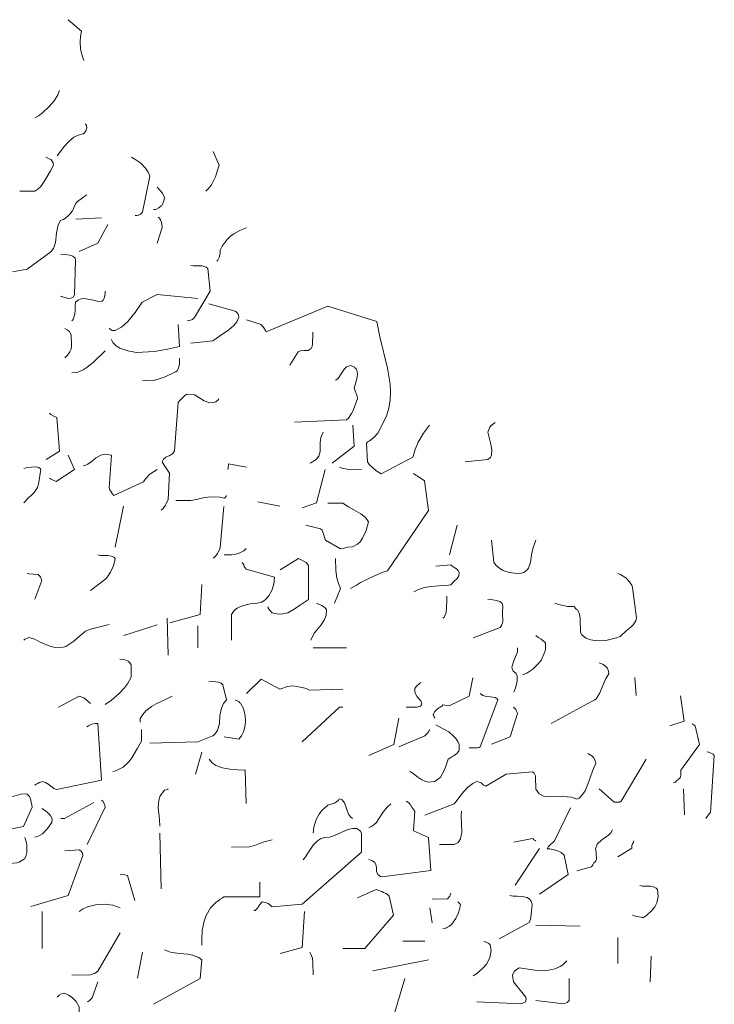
# Model space of a CAD drawing. Header units: metres. Extents: x 180716 to 180809, y 418548 to 418668.
# Tile 120 of 148: x 180788.89 to 180791.59, y 418620.89 to 418624.72. Entities that reach past the tile are written whole.
import ezdxf

# ---------------------------------------------------------------- set-up
doc = ezdxf.new("R2010")
doc.units = ezdxf.units.M
doc.layers.get('0').update_dxf_attribs({"color": 30, "lineweight": 0})
doc.layers.add('B-WE-GR-BOOM-SD', color=253, linetype='Continuous', lineweight=0)

# ---------------------------------------------------------------- blocks, each defined once
blk = doc.blocks.new('SGR-BOOM_S02_G_ZIJ-D')
at = {"flags": 128}
for points in [[(0.4792, 10.2932), (0.5315, 10.2487), (0.5271, 10.2276), (0.526, 10.2075), (0.5271, 10.1797), (0.5326, 10.1575), (0.5404, 10.1341)], [(0.3502, 9.9117), (0.3636, 9.9195), (0.378, 9.9295), (0.4058, 9.9551), (0.4248, 9.9773), (0.4392, 10.0007), (0.4459, 10.0174)], [(0.4359, 9.7638), (0.4492, 9.7805), (0.4637, 9.8005), (0.4815, 9.8194), (0.5015, 9.8361), (0.5182, 9.8439), (0.5382, 9.8495), (0.5426, 9.8528), (0.5482, 9.8617), (0.5515, 9.8728), (0.5504, 9.8817), (0.5471, 9.8884)], [(1.0142, 9.627), (1.0242, 9.6359), (1.0364, 9.6515), (1.052, 9.6826), (1.062, 9.7116), (1.0664, 9.7282), (1.0431, 9.7805)], [(0.2913, 9.627), (0.3491, 9.627), (0.3614, 9.6348), (0.3725, 9.6448), (0.3858, 9.6637), (0.3981, 9.6837), (0.4103, 9.706), (0.4225, 9.7282), (0.4214, 9.7371), (0.417, 9.7438), (0.4114, 9.7494), (0.4058, 9.7527), (0.3925, 9.7583)], [(0.7395, 9.5314), (0.7484, 9.5325), (0.7528, 9.5336), (0.7606, 9.537), (0.7684, 9.5447), (0.7973, 9.6849), (0.7906, 9.7004), (0.7795, 9.716), (0.7617, 9.7349), (0.7384, 9.7516), (0.7261, 9.7583)], [(0.2624, 9.3134), (0.3202, 9.3234), (0.4125, 9.3913), (0.4225, 9.4035), (0.4303, 9.4269), (0.4337, 9.4636), (0.4392, 9.4891), (0.4414, 9.498), (0.4492, 9.5125), (0.4559, 9.5147), (0.4615, 9.5169), (0.4703, 9.5225), (0.4792, 9.5303), (0.4881, 9.5392), (0.4926, 9.5458), (0.4959, 9.5503), (0.4993, 9.5559), (0.5048, 9.5725), (0.5104, 9.5814), (0.5159, 9.587), (0.5293, 9.597), (0.5404, 9.6048), (0.5515, 9.6126)], [(0.8118, 9.5559), (0.8195, 9.5559), (0.8229, 9.557), (0.8318, 9.5614), (0.8407, 9.5692), (0.844, 9.5714), (0.8474, 9.5781), (0.8507, 9.5859), (0.8529, 9.5926), (0.854, 9.6015), (0.8462, 9.6192), (0.8385, 9.6281), (0.8251, 9.6415)], [(0.5093, 9.518), (0.6094, 9.5225)], [(0.5226, 9.3924), (0.5949, 9.4246), (0.6338, 9.4969)], [(0.8251, 9.4246), (0.8451, 9.4847), (0.844, 9.4969), (0.8418, 9.5058), (0.8385, 9.5147), (0.834, 9.5214), (0.8296, 9.5258)], [(1.0575, 9.3546), (1.0609, 9.3579), (1.0664, 9.369), (1.0709, 9.3857), (1.0709, 9.3968), (1.0787, 9.4124), (1.0976, 9.4391), (1.1109, 9.4513), (1.1243, 9.4613), (1.1476, 9.4736), (1.1732, 9.4836)], [(0.4503, 9.2178), (0.4526, 9.2167), (0.467, 9.2133), (0.4748, 9.2111), (0.4792, 9.2089), (0.4881, 9.21), (0.4937, 9.2122), (0.4982, 9.2144), (0.5037, 9.2233), (0.5082, 9.3579), (0.5059, 9.3657), (0.497, 9.3735), (0.4848, 9.3779), (0.4703, 9.3801), (0.4503, 9.3813)], [(0.9419, 9.1221), (0.9508, 9.1233), (0.9552, 9.1244), (0.963, 9.1277), (0.9708, 9.1355), (1.032, 9.2378), (1.0219, 9.3257), (1.0164, 9.3312), (1.0008, 9.3357), (0.9663, 9.3357), (0.9563, 9.3379)], [(0.4937, 9.1221), (0.4993, 9.1277), (0.5048, 9.1488), (0.5059, 9.1633), (0.507, 9.1789), (0.5082, 9.1944), (0.5182, 9.2033), (0.5293, 9.2078), (0.5415, 9.2089), (0.576, 9.2022), (0.5971, 9.1978), (0.6116, 9.1989), (0.6149, 9.2022), (0.6194, 9.2111), (0.6216, 9.22), (0.6227, 9.2311), (0.6227, 9.2378)], [(0.6383, 9.0932), (0.6405, 9.0921), (0.6438, 9.0888), (0.6505, 9.0854), (0.6616, 9.0854), (0.6872, 9.0977), (0.7117, 9.1199), (0.7395, 9.1544), (0.7673, 9.1944), (0.8251, 9.2245), (0.9841, 9.2089)], [(0.9563, 9.0354), (1.042, 9.0443), (1.0675, 9.0632), (1.1042, 9.0877), (1.1243, 9.1043), (1.1354, 9.1188), (1.1432, 9.1366), (1.1421, 9.1444), (1.1387, 9.1511), (1.1343, 9.1566), (1.1287, 9.16), (1.0264, 9.1889)], [(1.1732, 9.1266), (1.2299, 9.1088), (1.2355, 9.1021), (1.2399, 9.0954), (1.2466, 9.0854), (1.2499, 9.0799), (1.489, 9.18), (1.6803, 9.1199), (1.6914, 9.0599), (1.7215, 8.9386), (1.7315, 8.8764), (1.7326, 8.8463), (1.7315, 8.8152), (1.727, 8.7829), (1.7181, 8.7518), (1.6836, 8.6851), (1.6681, 8.6684), (1.6503, 8.6551), (1.6447, 8.6517), (1.6392, 8.6473), (1.6436, 8.5739), (1.6503, 8.5639), (1.6625, 8.5516), (1.6759, 8.5405), (1.697, 8.5272), (1.8204, 8.5928), (1.8293, 8.6217), (1.8405, 8.6506), (1.8616, 8.6862), (1.8849, 8.7173)], [(0.4659, 8.9787), (0.4692, 8.9809), (0.4726, 8.9854), (0.477, 8.9887), (0.4826, 8.9976), (0.4859, 9.002), (0.4904, 9.012), (0.4926, 9.0265), (0.4915, 9.0676), (0.4837, 9.0821), (0.4748, 9.0877), (0.4659, 9.0921)], [(0.6483, 9.0499), (0.6494, 9.0465), (0.6516, 9.041), (0.6527, 9.0376), (0.6661, 9.0254), (0.6805, 9.0165), (0.7117, 9.0054), (0.745, 8.9998), (0.8151, 9.0031), (0.8663, 9.012), (0.9119, 9.022), (0.9074, 9.1077)], [(1.3411, 8.9498), (1.3745, 9.002), (1.3834, 9.0054), (1.3967, 9.0065), (1.4123, 9.0076), (1.4245, 9.0154), (1.4279, 9.022), (1.4301, 9.0343), (1.4312, 9.0688), (1.4312, 9.0788)], [(0.4937, 8.9197), (0.5137, 8.922), (0.5382, 8.932), (0.5538, 8.942), (0.576, 8.9598), (0.6227, 9.0054)], [(0.7684, 8.8919), (0.7862, 8.8886), (0.8107, 8.8908), (0.8329, 8.8964), (0.8562, 8.9053), (0.8974, 8.9242), (0.903, 8.9275), (0.9085, 8.9398), (0.9119, 8.9542), (0.9119, 8.9776)], [(1.36, 8.7285), (1.5613, 8.7374), (1.5691, 8.744), (1.5813, 8.7618), (1.5869, 8.7718), (1.6047, 8.8196), (1.6036, 8.8297), (1.5958, 8.8497), (1.5913, 8.8619), (1.5969, 8.8775), (1.6036, 8.9053), (1.6047, 8.9153), (1.6036, 8.9253), (1.5991, 8.9364), (1.5958, 8.9386), (1.5925, 8.942), (1.5869, 8.9453), (1.5769, 8.9487), (1.5624, 8.9431), (1.5546, 8.9364), (1.5413, 8.9164), (1.5291, 8.8986), (1.5191, 8.8919)], [(0.8407, 8.3859), (0.8462, 8.3904), (0.8518, 8.3971), (0.8574, 8.4059), (0.8607, 8.4104), (0.8685, 8.4282), (0.874, 8.5305), (0.8685, 8.5383), (0.8629, 8.5461), (0.8529, 8.5616), (0.8451, 8.5739), (0.8507, 8.585), (0.8596, 8.5928), (0.8752, 8.5995), (0.8863, 8.6061), (0.8929, 8.6172), (0.9074, 8.8052), (0.9119, 8.8119), (0.933, 8.8319), (0.9408, 8.8374), (0.9708, 8.8341), (0.9941, 8.8208), (1.0086, 8.8108), (1.0297, 8.8041), (1.0442, 8.8052), (1.0531, 8.8074), (1.062, 8.8141), (1.0653, 8.8196)], [(0.3936, 8.5828), (0.4459, 8.6161), (0.4348, 8.7462), (0.4214, 8.7529), (0.4125, 8.7585), (0.407, 8.764)], [(1.5057, 8.5694), (1.5913, 8.635), (1.5869, 8.7173)], [(2.0239, 8.5739), (2.1118, 8.5828), (2.1218, 8.5906), (2.1263, 8.6017), (2.1274, 8.6206), (2.1229, 8.6428), (2.1151, 8.674), (2.1118, 8.6895), (2.1196, 8.7084), (2.124, 8.7151), (2.1396, 8.7273)], [(1.419, 8.5694), (1.4234, 8.5705), (1.4301, 8.5739), (1.4379, 8.5794), (1.4434, 8.5839), (1.4546, 8.5961), (1.459, 8.6139), (1.4601, 8.6484), (1.4623, 8.6684), (1.4712, 8.6895)], [(0.407, 8.5105), (0.4103, 8.5083), (0.4203, 8.5027), (0.4325, 8.4983), (0.5037, 8.5438), (0.4792, 8.6006)], [(0.5371, 8.5583), (0.5437, 8.5594), (0.556, 8.565), (0.5738, 8.5783), (0.586, 8.5883), (0.606, 8.6006), (0.6216, 8.6039), (0.6483, 8.6006), (0.6383, 8.4727), (0.6416, 8.4649), (0.6505, 8.4515), (0.6572, 8.4438), (0.7728, 8.496), (0.7806, 8.5083), (0.7973, 8.5261), (0.8251, 8.545)], [(0.3069, 8.4148), (0.3224, 8.4315), (0.3391, 8.4471), (0.3469, 8.4549), (0.3603, 8.4749), (0.3636, 8.4871), (0.3725, 8.5438), (0.3714, 8.5472), (0.3658, 8.5516), (0.3547, 8.555), (0.3358, 8.5539), (0.3158, 8.5505), (0.3069, 8.5483)], [(1.1009, 8.545), (1.102, 8.5483), (1.1031, 8.5661), (1.1732, 8.5539)], [(1.3889, 8.3948), (1.4457, 8.4148), (1.479, 8.5438)], [(1.5346, 8.5539), (1.5435, 8.5494), (1.5647, 8.5461), (1.6203, 8.545)], [(1.578, 8.0823), (1.6014, 8.0946), (1.6169, 8.1046), (1.6703, 8.1313), (1.7003, 8.1435), (1.7215, 8.1502), (1.8805, 8.3848), (1.8649, 8.5005), (1.8605, 8.5038), (1.8494, 8.5105), (1.8371, 8.5194), (1.8316, 8.5227), (1.8227, 8.5294)], [(0.8985, 8.4237), (0.9563, 8.4237), (0.9786, 8.4282), (1.0097, 8.436), (1.0353, 8.4382), (1.0698, 8.4371), (1.0876, 8.4326), (1.0909, 8.4371), (1.0942, 8.4404), (1.0953, 8.4438)], [(0.6616, 8.2425), (0.695, 8.4015)], [(1.0431, 8.1991), (1.0486, 8.2035), (1.0542, 8.2091), (1.0598, 8.218), (1.0631, 8.2225), (1.0675, 8.2325), (1.0709, 8.2414), (1.0853, 8.4004)], [(1.2166, 8.4193), (1.3022, 8.4015)], [(1.4034, 8.3281), (1.4612, 8.3136), (1.4668, 8.3092), (1.4712, 8.297), (1.4801, 8.2703), (1.5391, 8.2358), (1.5491, 8.2369), (1.5569, 8.2402), (1.5658, 8.2425), (1.5858, 8.2436), (1.6047, 8.2547), (1.6158, 8.2647), (1.6247, 8.2769), (1.6381, 8.307), (1.6481, 8.3414), (1.6358, 8.3581), (1.618, 8.3715), (1.5902, 8.387), (1.5691, 8.3993), (1.548, 8.4137), (1.489, 8.4137)], [(1.9628, 8.2124), (1.9917, 8.3281)], [(2.1263, 8.2703), (2.1352, 8.1846), (2.1429, 8.1724), (2.1585, 8.1591), (2.1719, 8.1513), (2.1941, 8.1435), (2.2264, 8.1402), (2.2419, 8.1413), (2.2519, 8.1446), (2.2642, 8.1546), (2.2697, 8.1602), (2.2775, 8.1846), (2.282, 8.2124), (2.2875, 8.2414), (2.2986, 8.2703)], [(1.0865, 8.2124), (1.1143, 8.2124), (1.1309, 8.2147), (1.1476, 8.2202), (1.1632, 8.228), (1.1721, 8.2369)], [(0.566, 8.0734), (0.626, 8.119), (0.6327, 8.1268), (0.6438, 8.1457), (0.6538, 8.1668), (0.6594, 8.1846), (0.6616, 8.198), (0.6572, 8.2035), (0.6472, 8.208), (0.6338, 8.2102), (0.6049, 8.2102), (0.5949, 8.2124)], [(1.2555, 8.01), (1.2566, 8.0089), (1.2577, 8.0056), (1.2611, 8), (1.2733, 7.9878), (1.2955, 7.9822), (1.3144, 7.9834), (1.3333, 7.9878), (1.3589, 8.0011), (1.3834, 8.0178), (1.4145, 8.039), (1.4145, 8.1713), (1.4045, 8.1824), (1.4001, 8.1858), (1.3878, 8.1913), (1.3756, 8.198), (1.3033, 8.1546)], [(1.5146, 8.0245), (1.5391, 8.0823), (1.5302, 8.1012), (1.5246, 8.1224), (1.5202, 8.1513), (1.5191, 8.198)], [(1.1143, 7.881), (1.1143, 7.9811), (1.1254, 7.9967), (1.1365, 8.0056), (1.1498, 8.0123), (1.1721, 8.0189), (1.1877, 8.0223), (1.2155, 8.0245), (1.231, 8.0289), (1.2444, 8.0367), (1.2599, 8.0534), (1.2711, 8.0745), (1.2788, 8.099), (1.2822, 8.1257), (1.171, 8.1568), (1.1676, 8.1624), (1.1643, 8.1668), (1.1621, 8.1735), (1.1565, 8.1835)], [(1.8238, 8.069), (1.8393, 8.0768), (1.8638, 8.0857), (1.8916, 8.0901), (1.9205, 8.0923), (1.9494, 8.0934), (1.9672, 8.0957), (1.9806, 8.1101), (1.9928, 8.1213), (1.9984, 8.1313), (2.0006, 8.1446), (1.9961, 8.1524), (1.9895, 8.158), (1.9728, 8.168), (1.9672, 8.1735), (1.9094, 8.1691)], [(0.3202, 8.1402), (0.3269, 8.139), (0.3625, 8.1357), (0.3691, 8.1301), (0.3714, 8.1257), (0.3758, 8.1168), (0.3769, 8.1124), (0.3491, 8.0401)], [(2.372, 8.0245), (2.3876, 8.0201), (2.421, 8.0123), (2.4443, 8.0112), (2.4488, 8.01), (2.4532, 8.0045), (2.4566, 8), (2.4621, 7.9978), (2.4688, 7.9822), (2.471, 7.9656), (2.4721, 7.9111), (2.4777, 7.9022), (2.4933, 7.8888), (2.5122, 7.8822), (2.5344, 7.8788), (2.57, 7.8799), (2.6122, 7.8899), (2.6267, 7.8955), (2.6501, 7.9166), (2.669, 7.9333), (2.6768, 7.94), (2.6823, 7.9489), (2.6879, 7.9567), (2.6901, 7.9678), (2.6745, 8.0857), (2.6712, 8.0946), (2.6623, 8.1079), (2.6478, 8.1235), (2.6278, 8.1357), (2.6167, 8.1402)], [(0.8752, 7.9489), (0.993, 7.9811), (0.9997, 8.0968)], [(1.9372, 7.9667), (1.9417, 7.97), (1.9494, 7.9889), (1.9506, 8.0056), (1.9517, 8.0401), (1.9517, 8.0523)], [(2.054, 7.8899), (2.1596, 7.93), (2.1652, 7.9378), (2.1696, 7.9522), (2.1685, 7.9856), (2.1696, 8.0145), (2.1674, 8.0234), (2.1585, 8.0312), (2.1452, 8.0356), (2.1307, 8.0378), (2.1118, 8.039)], [(1.4234, 7.881), (1.429, 7.8955), (1.4368, 7.9088), (1.4635, 7.94), (1.4768, 7.9611), (1.4824, 7.9778), (1.4846, 7.9989), (1.479, 8.0067), (1.4712, 8.0123), (1.4657, 8.0156), (1.459, 8.0189), (1.4457, 8.0245)], [(0.8685, 7.8232), (0.864, 7.9667)], [(0.3069, 7.881), (0.3113, 7.8844), (0.318, 7.8877), (0.3258, 7.891), (0.3502, 7.8844), (0.368, 7.8744), (0.4081, 7.8577), (0.4292, 7.8521), (0.4603, 7.8532), (0.4703, 7.8566), (0.5015, 7.8766), (0.5226, 7.8955), (0.5393, 7.91), (0.5471, 7.9155), (0.566, 7.9233), (0.6383, 7.9422)], [(0.6961, 7.8988), (0.8251, 7.9411)], [(0.9841, 7.851), (0.9841, 7.9366)], [(2.2464, 7.7465), (2.2631, 7.7531), (2.2864, 7.7687), (2.3075, 7.7887), (2.3198, 7.8043), (2.332, 7.8332), (2.3353, 7.8432), (2.3364, 7.8688), (2.3331, 7.8733), (2.3264, 7.8788), (2.3187, 7.8844), (2.3075, 7.891), (2.2986, 7.8988)], [(1.4323, 7.851), (1.5613, 7.851)], [(2.213, 7.6786), (2.2186, 7.6942), (2.2252, 7.722), (2.2252, 7.7409), (2.2219, 7.7509), (2.2108, 7.7598), (2.2063, 7.7709), (2.2052, 7.7765), (2.213, 7.801), (2.2219, 7.8221), (2.2264, 7.8354), (2.2264, 7.851)], [(0.6227, 7.6308), (0.6483, 7.6475), (0.6772, 7.6731), (0.6983, 7.6953), (0.7106, 7.7109), (0.7239, 7.7365), (0.7239, 7.7854), (0.7206, 7.7921), (0.7128, 7.7987), (0.6994, 7.8043), (0.6805, 7.8076)], [(2.3576, 7.5574), (2.5144, 7.643), (2.5277, 7.6486), (2.5333, 7.6531), (2.5455, 7.6731), (2.5689, 7.7298), (2.5822, 7.7498), (2.5811, 7.7609), (2.5755, 7.7732), (2.5678, 7.7809), (2.5578, 7.7876), (2.5444, 7.7932)], [(1.905, 7.5774), (1.905, 7.5785), (1.9027, 7.5819), (1.9016, 7.5874), (1.8994, 7.5908), (1.9038, 7.6019), (1.9127, 7.6119), (1.9205, 7.6175), (1.9261, 7.6208), (1.9328, 7.6241), (1.9372, 7.6297), (1.9439, 7.6286), (1.9606, 7.6253), (2.0384, 7.6631), (2.0529, 7.7342)], [(2.6834, 7.7354), (2.689, 7.6653)], [(0.7973, 7.4807), (0.9841, 7.4851), (1.042, 7.5096), (1.0498, 7.5152), (1.0598, 7.5296), (1.0675, 7.5574), (1.0698, 7.5874), (1.0753, 7.6164), (1.0831, 7.6342), (1.0953, 7.6486), (1.0809, 7.7076), (1.0742, 7.7131), (1.0642, 7.7176), (1.0542, 7.7187), (1.042, 7.7198), (1.0264, 7.7209)], [(1.1732, 7.6731), (1.2299, 7.7298), (1.3022, 7.6909), (1.3322, 7.7009), (1.3534, 7.7031), (1.3901, 7.6975), (1.4045, 7.6931), (1.4179, 7.6864), (1.548, 7.6909)], [(1.7937, 7.6208), (1.836, 7.6208), (1.8494, 7.6241), (1.8538, 7.6297), (1.8549, 7.633), (1.8505, 7.6453), (1.8371, 7.6608), (1.8271, 7.6775), (1.8282, 7.6931), (1.8338, 7.702), (1.846, 7.712), (1.8505, 7.7164)], [(0.4414, 7.6208), (0.5226, 7.6631), (0.5404, 7.6564), (0.5471, 7.6519), (0.566, 7.6342)], [(0.7595, 7.5619), (0.7595, 7.5763), (0.7695, 7.5919), (0.7817, 7.6064), (0.804, 7.623), (0.8218, 7.633), (0.8663, 7.6542), (0.884, 7.6631)], [(2.0395, 7.4618), (2.0718, 7.4629), (2.0773, 7.464), (2.0818, 7.4662), (2.1507, 7.6486), (2.1463, 7.6542), (2.1396, 7.6575), (2.1218, 7.6608), (2.1062, 7.662), (2.0918, 7.6664), (2.0818, 7.6731)], [(2.8191, 7.5485), (2.8758, 7.5663), (2.8614, 7.6642)], [(1.0865, 7.5051), (1.1432, 7.4963), (1.1532, 7.5085), (1.161, 7.5241), (1.1676, 7.5496), (1.1687, 7.5674), (1.1676, 7.5863), (1.161, 7.6152), (1.1498, 7.6364), (1.1476, 7.6375), (1.1443, 7.6408), (1.1365, 7.6453), (1.1287, 7.6486)], [(1.3889, 7.4851), (1.5346, 7.6208), (1.548, 7.6208)], [(2.1263, 7.4762), (2.1985, 7.5051), (2.2264, 7.5952), (2.2252, 7.5997), (2.223, 7.6052), (2.2208, 7.6108), (2.2175, 7.6141), (2.2119, 7.6208)], [(0.3502, 7.3172), (0.3547, 7.3205), (0.3614, 7.3239), (0.3669, 7.3272), (0.3736, 7.3294), (0.378, 7.3317), (0.3914, 7.3272), (0.4036, 7.3194), (0.4114, 7.3139), (0.4236, 7.3039), (0.4337, 7.3005), (0.6094, 7.3372), (0.5949, 7.5574), (0.586, 7.5563), (0.5771, 7.5552), (0.5716, 7.5541), (0.5582, 7.5485), (0.5515, 7.5441)], [(1.6492, 7.4329), (1.7459, 7.4751), (1.7648, 7.5774)], [(1.8082, 7.3706), (1.8215, 7.3628), (1.8393, 7.3483), (1.8549, 7.3383), (1.866, 7.3328), (1.8794, 7.3294), (1.9038, 7.3317), (1.915, 7.3383), (1.9205, 7.3428), (1.9272, 7.3483), (1.9405, 7.3717), (1.9483, 7.3906), (1.9572, 7.4184), (1.9683, 7.4251), (1.975, 7.4295), (1.9806, 7.4329), (1.9906, 7.4406), (1.9984, 7.4495), (1.9995, 7.4529), (2.0006, 7.4607), (2.0006, 7.4751), (1.995, 7.4874), (1.9873, 7.4985), (1.9772, 7.5096), (1.9594, 7.5241), (1.9383, 7.5363), (1.9094, 7.5519)], [(2.8336, 7.3272), (2.8369, 7.3272), (2.8413, 7.3294), (2.8469, 7.335), (2.8502, 7.3383), (2.8591, 7.3461), (2.8614, 7.3517), (2.8625, 7.355), (2.8625, 7.375), (2.9348, 7.4751), (2.9181, 7.5474), (2.9147, 7.5507), (2.9103, 7.553), (2.9081, 7.5541), (2.9058, 7.5563)], [(0.6527, 7.3706), (0.665, 7.3728), (0.6928, 7.3873), (0.715, 7.4084), (0.7272, 7.424), (0.7484, 7.4607), (0.7639, 7.4885), (0.7639, 7.5341)], [(1.7648, 7.4662), (1.8671, 7.5085), (1.8716, 7.514), (1.876, 7.5185), (1.8816, 7.5252), (1.8849, 7.5341)], [(0.9752, 7.3595), (0.9997, 7.4451)], [(1.8671, 7.2004), (1.9806, 7.2449), (1.9928, 7.2594), (2.0106, 7.2838), (2.0328, 7.3083), (2.0529, 7.3239), (2.0684, 7.3317), (2.0784, 7.3294), (2.0851, 7.3261), (2.0907, 7.3205), (2.0951, 7.3172), (2.104, 7.3128), (2.183, 7.3595), (2.2853, 7.3695), (2.292, 7.3639), (2.2964, 7.3539), (2.2975, 7.3406), (2.2986, 7.3105), (2.2986, 7.3016), (2.3109, 7.2838), (2.3276, 7.2749), (2.3465, 7.2716), (2.4032, 7.2727), (2.4376, 7.2705), (2.4577, 7.2627), (2.4666, 7.2672), (2.4799, 7.2805), (2.4899, 7.295), (2.501, 7.3217), (2.5222, 7.3817), (2.5311, 7.4017), (2.5288, 7.4117), (2.5244, 7.4229), (2.5166, 7.4318), (2.501, 7.4406)], [(2.9637, 7.4462), (2.9715, 7.4451), (2.977, 7.4429), (2.9881, 7.4373), (2.9926, 7.4329), (2.9781, 7.2104), (2.9737, 7.2071), (2.9692, 7.2004), (2.9626, 7.1915), (2.9592, 7.1871)], [(1.0275, 7.4184), (1.0397, 7.4039), (1.0542, 7.3939), (1.0798, 7.385), (1.1076, 7.3795), (1.1376, 7.3773), (1.1676, 7.3761), (1.1721, 7.246)], [(2.5444, 7.3027), (2.6034, 7.2505), (2.6234, 7.2516), (2.63, 7.2549), (2.7279, 7.4184)], [(0.1178, 7.1193), (0.3058, 7.1571), (0.3391, 7.2316), (0.338, 7.2405), (0.3358, 7.2494), (0.3336, 7.2583), (0.3313, 7.2672), (0.3291, 7.2727), (0.3202, 7.2816), (0.3147, 7.2838), (0.2946, 7.2827), (0.2502, 7.2694), (0.2346, 7.2683), (0.219, 7.2727), (0.2101, 7.2827), (0.1979, 7.2883), (0.179, 7.2905), (0.1512, 7.2872), (0.1312, 7.2827), (0.1178, 7.2827)], [(0.8362, 7.1582), (0.8351, 7.1838), (0.8296, 7.2305), (0.8318, 7.2583), (0.8373, 7.2761), (0.854, 7.2983), (0.8607, 7.2994), (0.864, 7.3005), (0.8674, 7.3016), (0.8685, 7.3027)], [(2.8725, 7.3027), (2.8769, 7.2015)], [(0.4503, 7.1871), (0.4648, 7.1871), (0.5793, 7.2494)], [(0.5526, 7.087), (0.6227, 7.2316), (0.6216, 7.2382), (0.6194, 7.2449), (0.6149, 7.2538), (0.6094, 7.2594)], [(1.4323, 7.1304), (1.4345, 7.1537), (1.4445, 7.1838), (1.4557, 7.2049), (1.4657, 7.2182), (1.489, 7.2394), (1.5146, 7.2471), (1.5235, 7.2527), (1.5302, 7.2583), (1.5335, 7.2638), (1.5446, 7.2605), (1.5546, 7.2483), (1.5702, 7.2038), (1.5769, 7.1938), (1.5858, 7.1871)], [(1.6492, 7.0281), (1.6525, 7.0269), (1.6592, 7.0247), (1.6625, 7.0236), (1.6725, 7.0169), (1.677, 7.0047), (1.6781, 6.9936), (1.6792, 6.9814), (1.6836, 6.9702), (1.6892, 6.9658), (1.6937, 6.9624), (1.7003, 6.9602), (1.8894, 6.9858), (1.8805, 7.1137), (1.8227, 7.1393), (1.8282, 7.216), (1.8193, 7.226), (1.816, 7.2316), (1.8104, 7.2405), (1.8038, 7.2483), (1.7937, 7.2549)], [(1.6492, 7.1526), (1.657, 7.1548), (1.6681, 7.1626), (1.6781, 7.1726), (1.6859, 7.1849), (1.7037, 7.2104), (1.7203, 7.2316), (1.7348, 7.2449)], [(0.3502, 7.1148), (0.3614, 7.117), (0.3792, 7.1281), (0.3992, 7.1482), (0.4159, 7.1726), (0.417, 7.1849), (0.4103, 7.1993), (0.3981, 7.2116), (0.378, 7.226)], [(1.9239, 7.087), (1.9806, 7.087), (1.9961, 7.0948), (2.005, 7.1081), (2.0106, 7.1326), (2.0095, 7.1704), (2.0084, 7.1982), (2.0095, 7.216)], [(2.3131, 6.8935), (2.4243, 6.9702), (2.4087, 7.0447), (2.3965, 7.0548), (2.3798, 7.0636), (2.3531, 7.0692), (2.342, 7.0703), (2.3476, 7.0781), (2.3554, 7.087), (2.3643, 7.0948), (2.3709, 7.1003), (2.4332, 7.2293)], [(0.8362, 7.1304), (0.8407, 6.9135)], [(1.201, 6.8301), (1.2066, 6.8301), (1.2099, 6.8334), (1.2155, 6.839), (1.2221, 6.849), (1.2232, 6.8523), (1.2344, 6.8635), (1.2466, 6.8612), (1.2566, 6.8568), (1.2622, 6.8535), (1.2733, 6.8446), (1.3889, 6.8546), (1.6203, 7.057), (1.6203, 7.1293), (1.6158, 7.1382), (1.6025, 7.1482), (1.5858, 7.1493), (1.5669, 7.1448), (1.5157, 7.1215), (1.4957, 7.1148), (1.4757, 7.1137), (1.4612, 7.1081), (1.449, 7.1003), (1.4323, 7.0837), (1.419, 7.0648), (1.4023, 7.0381), (1.3934, 7.0269)], [(2.4577, 6.9847), (2.5144, 6.9991), (2.5199, 7.008), (2.5244, 7.0147), (2.5288, 7.0192), (2.5322, 7.0225), (2.5344, 7.0281), (2.5333, 7.0559), (2.5322, 7.0648), (2.53, 7.0703), (2.5366, 7.0881), (2.5544, 7.1048), (2.5811, 7.1226), (2.59, 7.1315), (2.5967, 7.1437)], [(0.1612, 7.0281), (0.1957, 7.0225), (0.2246, 7.0169), (0.2524, 7.0125), (0.2802, 7.0147), (0.2891, 7.0181), (0.3091, 7.0314), (0.3147, 7.0403), (0.3191, 7.0559), (0.318, 7.0848), (0.3147, 7.1026), (0.3102, 7.1137)], [(1.1143, 7.0759), (1.1843, 7.077), (1.2043, 7.0826), (1.2232, 7.0903), (1.2421, 7.097), (1.2733, 7.1048)], [(2.213, 7.0959), (2.2853, 7.1092), (2.2875, 7.1081), (2.2909, 7.1048), (2.2975, 7.1015), (2.2986, 7.1003)], [(2.6178, 7.0392), (2.6712, 7.0725), (2.6723, 7.0826), (2.6745, 7.0892), (2.6768, 7.0926), (2.679, 7.1003)], [(0.3347, 6.8457), (0.4792, 6.8879), (0.536, 7.0436), (0.5349, 7.0525), (0.5326, 7.057), (0.5282, 7.0625), (0.5226, 7.0659), (0.4659, 7.0614)], [(2.2175, 6.928), (2.3131, 7.0714)], [(0.6816, 6.9702), (0.6994, 6.9691), (0.705, 6.9669), (0.7106, 6.9658), (0.7384, 6.869)], [(0.9997, 6.6955), (0.9986, 6.7178), (1.0008, 6.7523), (1.0086, 6.7878), (1.0164, 6.8101), (1.0331, 6.8401), (1.0564, 6.8635), (1.062, 6.8668), (1.0698, 6.8724), (1.0787, 6.8779), (1.0842, 6.8824), (1.2244, 6.8835), (1.2244, 6.9402)], [(1.548, 6.6822), (1.6336, 6.6822), (1.7448, 6.8112), (1.7281, 6.8857), (1.7215, 6.8924), (1.7159, 6.8957), (1.7059, 6.9002), (1.6992, 6.9035), (1.677, 6.9113), (1.6047, 6.879)], [(1.8949, 6.8746), (1.955, 6.8757), (1.9639, 6.8857), (1.965, 6.8902), (1.9672, 6.8968)], [(2.6745, 6.8112), (2.6768, 6.8101), (2.6912, 6.8068), (2.7068, 6.8034), (2.7123, 6.8023), (2.7168, 6.8023), (2.729, 6.8101), (2.7513, 6.8312), (2.7613, 6.8446), (2.7691, 6.8601), (2.7746, 6.8846), (2.7713, 6.9113), (2.7668, 6.9169), (2.7557, 6.9224), (2.7424, 6.9246), (2.7134, 6.9246), (2.7034, 6.9269)], [(0.5226, 6.8257), (0.5371, 6.8368), (0.5549, 6.8446), (0.586, 6.8523), (0.6194, 6.8546), (0.6527, 6.8501), (0.6816, 6.8401)], [(1.9372, 6.7589), (1.9439, 6.76), (1.9472, 6.7612), (1.9506, 6.7623), (1.9517, 6.7634), (1.9628, 6.7689), (1.9717, 6.7767), (1.9873, 6.799), (1.9961, 6.8179), (2.0028, 6.839), (2.005, 6.8546), (2.0028, 6.8557), (2.0006, 6.859), (1.9984, 6.8601), (1.995, 6.8635)], [(2.1552, 6.72), (2.2719, 6.7834), (2.2775, 6.7945), (2.2808, 6.8134), (2.282, 6.8279), (2.2842, 6.8535), (2.2808, 6.8657), (2.2742, 6.8746), (2.2642, 6.8802), (2.2453, 6.8846), (2.2252, 6.8857), (2.2108, 6.8857), (2.1974, 6.8879)], [(0.378, 6.6822), (0.378, 6.8257)], [(1.3033, 6.6622), (1.3889, 6.6866), (1.399, 6.8257)], [(1.8949, 6.7823), (1.886, 6.8401)], [(0.4937, 6.5799), (0.5004, 6.5788), (0.566, 6.5799), (0.5838, 6.5866), (0.5949, 6.5943), (0.6816, 6.7434)], [(2.2986, 6.7734), (2.471, 6.7689)], [(1.7804, 6.7111), (1.866, 6.7111)], [(2.054, 6.5754), (2.0673, 6.5832), (2.094, 6.6066), (2.1062, 6.621), (2.1196, 6.6455), (2.1252, 6.6744), (2.1207, 6.6967), (2.1151, 6.7011), (2.1018, 6.7078), (2.0962, 6.7111)], [(2.6178, 6.6233), (2.6178, 6.7245)], [(0.7484, 6.5665), (0.7684, 6.6677)], [(0.8118, 6.4653), (0.993, 6.5654), (0.9997, 6.6377), (0.9875, 6.6477), (0.963, 6.6566), (0.9441, 6.66), (0.9141, 6.6622), (0.8829, 6.6666), (0.8729, 6.6689), (0.854, 6.6766)], [(1.419, 6.6677), (1.4223, 6.6633), (1.4301, 6.6444), (1.4312, 6.6266), (1.4323, 6.5799)], [(1.6647, 6.5955), (1.8805, 6.6377)], [(2.0684, 6.4753), (2.243, 6.4665), (2.2519, 6.472), (2.2575, 6.4753), (2.2608, 6.4842), (2.2597, 6.4931), (2.2119, 6.5532), (2.2097, 6.5599), (2.2086, 6.5677), (2.2074, 6.5799), (2.2152, 6.5943), (2.2264, 6.6032), (2.233, 6.6066), (2.312, 6.5955), (2.3487, 6.5977), (2.372, 6.6032), (2.3932, 6.6121), (2.4032, 6.6188), (2.4187, 6.6344)], [(2.7424, 6.5521), (2.7468, 6.6522)], [(0.5526, 6.4753), (0.5571, 6.4765), (0.5615, 6.4787), (0.5727, 6.4898), (0.5949, 6.5521)], [(1.7459, 6.422), (1.7882, 6.5654)], [(2.2986, 6.4798), (2.4076, 6.4665), (2.4143, 6.4698), (2.4199, 6.472), (2.4276, 6.4798), (2.4276, 6.5654)], [(0.2635, 6.3552), (0.2746, 6.3652), (0.298, 6.3797), (0.3102, 6.3853), (0.338, 6.3908), (0.4303, 6.3853), (0.4926, 6.3775), (0.5059, 6.3786), (0.5137, 6.3842), (0.5215, 6.4031), (0.5226, 6.4275), (0.5226, 6.4553), (0.5104, 6.4765), (0.5026, 6.4842), (0.4948, 6.492), (0.4804, 6.5009), (0.4648, 6.5087), (0.4615, 6.5076), (0.4537, 6.5065), (0.4448, 6.5009), (0.4403, 6.4965), (0.4359, 6.4931)]]:
    blk.add_lwpolyline(points, dxfattribs=at)

msp = doc.modelspace()

# ---------------------------------------------------------------- block references
at = {"layer": 'B-WE-GR-BOOM-SD'}
msp.add_blockref('SGR-BOOM_S02_G_ZIJ-D', (180788.5945, 418614.4226), dxfattribs=at)

doc.saveas('drawing.dxf')
